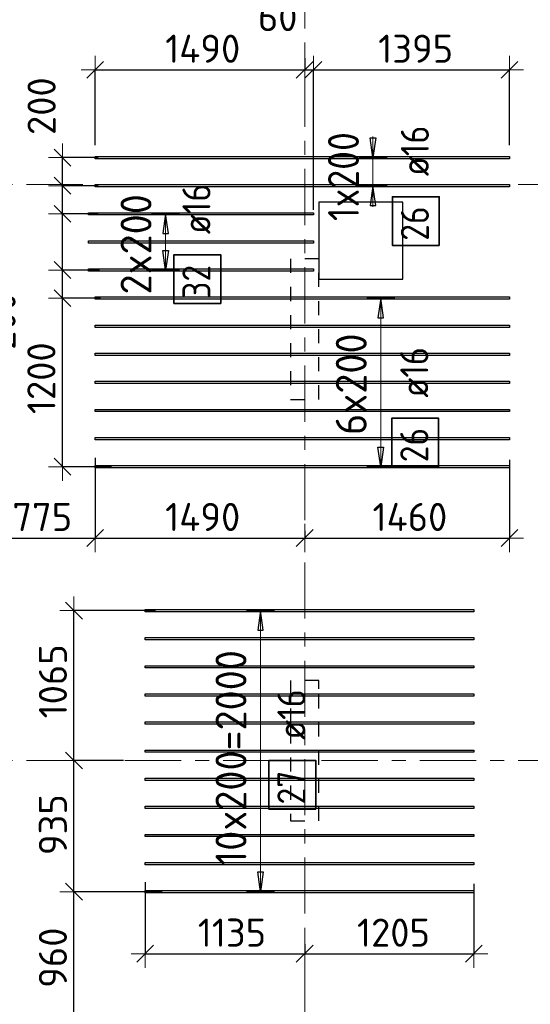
# Model space of a CAD drawing. Header units: metres. Extents: x -38 to 107, y -15 to 21.
# Tile 7 of 167: x 7.12 to 10.76, y 1.56 to 8.57. Entities that reach past the tile are written whole.
import ezdxf

# ---------------------------------------------------------------- set-up
doc = ezdxf.new("R2010")
doc.units = ezdxf.units.M
doc.header["$PDMODE"] = 65
for name, pattern in [('______11', [0.5, 0.4, -0.05, 0, -0.05]), ('______2', [0.0405, 0.03, -0.0105]), ('______5', [1.1, 0.8, -0.1, 0.1, -0.1])]:
    doc.linetypes.add(name, pattern=pattern)
for name, color, linetype, lineweight in [('XR$2$Осевая линия (1)', 7, '______5', 13), ('XR$4$Перекрытие (1)', 7, 'Continuous', 35), ('XR$4$Размерная линия (1)', 7, 'Continuous', 13)]:
    doc.layers.add(name, color=color, linetype=linetype, lineweight=lineweight)
doc.layers.add('XR$4$Арм.стержн.Доп. Арм верхн.зоны Х', color=7, linetype='Continuous', lineweight=35, true_color=0x8c8cff)
doc.layers.add('XR$6$Стена_ бетон несущ.', color=7, linetype='Continuous', lineweight=70, true_color=0xb4b496)
doc.styles.add('ISOCPEUR', font='txt')
doc.dimstyles.new('DIMSTYLE_3', dxfattribs={"dimtxt": 0.2, "dimasz": 0.2, "dimexe": 0, "dimexo": 0, "dimgap": 0.1, "dimtad": 2, "dimdec": 0, "dimlfac": 1000, "dimrnd": 5, "dimzin": 12, "dimdsep": 46, "dimtxsty": 'ISOCPEUR', "dimblk1": 'ALL_ML_STRICH', "dimblk2": 'ALL_ML_STRICH', "dimsah": 1, "dimcen": 0, "dimclrd": 7, "dimclre": 256, "dimclrt": 7, "dimadec": 0, "dimazin": 0, "dimtfac": 1, "dimtdec": 0, "dimtix": 1, "dimtmove": 2, "dimatfit": 3, "dimfxl": 0, "dimtzin": 0, "dimlwd": 0, "dimlwe": -3, "dimarcsym": 0})
doc.dimstyles.new('DIMSTYLE_33', dxfattribs={"dimtxt": 0.2, "dimasz": 0.2, "dimexe": 0, "dimexo": 0, "dimgap": 0.1, "dimtad": 2, "dimdec": 0, "dimlfac": 1000, "dimrnd": 5, "dimzin": 12, "dimdsep": 46, "dimtxsty": 'ISOCPEUR', "dimblk1": 'ALL_ML_STRICH', "dimblk2": 'ALL_ML_STRICH', "dimsah": 1, "dimcen": 0, "dimclrd": 7, "dimclre": 256, "dimclrt": 7, "dimadec": 0, "dimazin": 0, "dimtfac": 1, "dimtdec": 0, "dimtix": 1, "dimtmove": 2, "dimatfit": 3, "dimfxl": 0, "dimtvp": 1.2, "dimtzin": 0, "dimlwd": 0, "dimlwe": -3, "dimarcsym": 0})

# ---------------------------------------------------------------- blocks, each defined once
blk = doc.blocks.new('ALL_ML_STRICH')
at = {"color": 0, "linetype": 'ByBlock', "lineweight": -2}
for p, q in [((0, -0.5), (0, 0.5)), ((-1, 0), (0.5, 0)), ((-0.3, -0.3), (0.3, 0.3))]:
    blk.add_line(p, q, dxfattribs=at)
blk = doc.blocks.new('*D263')
at = {"layer": 'DEFPOINTS', "color": 7, "linetype": 'Continuous', "lineweight": 13, "transparency": 33554687}
for p in [(7.6584, 5.4737), (6.8857, 4.8831), (6.8857, 4.5149)]:
    blk.add_point(p, dxfattribs=at)
at = {"layer": 'XR$4$Размерная линия (1)', "color": 9, "linetype": 'Continuous', "lineweight": -2, "true_color": 0xc7c7c7, "transparency": 33554687}
for p, q in [((7.6584, 5.4537), (7.6584, 4.8831)), ((6.8857, 4.5349), (6.8857, 4.8831))]:
    blk.add_line(p, q, dxfattribs=at)
at = {"layer": 'XR$4$Размерная линия (1)', "color": 7, "linetype": 'Continuous', "lineweight": -2, "transparency": 33554687}
blk.add_line((6.8857, 4.8831), (7.6584, 4.8831), dxfattribs=at)
at = {"layer": 'XR$4$Размерная линия (1)', "color": 7, "linetype": 'Continuous', "lineweight": 13, "transparency": 33554687, "xscale": 0.2, "yscale": 0.2, "zscale": 0.2, "rotation": 180}
blk.add_blockref('ALL_ML_STRICH', (6.8857, 4.8831), dxfattribs=at)
at = {"layer": 'XR$4$Размерная линия (1)', "color": 7, "linetype": 'Continuous', "lineweight": 13, "transparency": 33554687, "xscale": 0.2, "yscale": 0.2, "zscale": 0.2}
blk.add_blockref('ALL_ML_STRICH', (7.6584, 4.8831), dxfattribs=at)
at = {"layer": 'XR$4$Размерная линия (1)', "color": 7, "linetype": 'Continuous', "lineweight": 13, "transparency": 33554687, "insert": (7.2821, 5.0331), "char_height": 0.2, "width": 0.6, "attachment_point": 5, "style": 'ISOCPEUR'}
blk.add_mtext('\\A1;{775}', dxfattribs=at)
blk = doc.blocks.new('*D264')
at = {"layer": 'DEFPOINTS', "color": 7, "linetype": 'Continuous', "lineweight": 13, "transparency": 33554687}
for p in [(7.6584, 5.4737), (9.15, 4.9547), (7.6584, 4.8831)]:
    blk.add_point(p, dxfattribs=at)
at = {"layer": 'XR$4$Размерная линия (1)', "color": 9, "linetype": 'Continuous', "lineweight": -2, "true_color": 0xc7c7c7, "transparency": 33554687}
for p, q in [((7.6584, 5.4537), (7.6584, 4.8831)), ((9.15, 4.9347), (9.15, 4.8831))]:
    blk.add_line(p, q, dxfattribs=at)
at = {"layer": 'XR$4$Размерная линия (1)', "color": 7, "linetype": 'Continuous', "lineweight": -2, "transparency": 33554687}
blk.add_line((7.6584, 4.8831), (9.15, 4.8831), dxfattribs=at)
at = {"layer": 'XR$4$Размерная линия (1)', "color": 7, "linetype": 'Continuous', "lineweight": 13, "transparency": 33554687, "xscale": 0.2, "yscale": 0.2, "zscale": 0.2, "rotation": 180}
blk.add_blockref('ALL_ML_STRICH', (7.6584, 4.8831), dxfattribs=at)
at = {"layer": 'XR$4$Размерная линия (1)', "color": 7, "linetype": 'Continuous', "lineweight": 13, "transparency": 33554687, "xscale": 0.2, "yscale": 0.2, "zscale": 0.2}
blk.add_blockref('ALL_ML_STRICH', (9.15, 4.8831), dxfattribs=at)
at = {"layer": 'XR$4$Размерная линия (1)', "color": 7, "linetype": 'Continuous', "lineweight": 13, "transparency": 33554687, "insert": (8.4242, 5.0331), "char_height": 0.2, "width": 0.8, "attachment_point": 5, "style": 'ISOCPEUR'}
blk.add_mtext('\\A1;{1490}', dxfattribs=at)
blk = doc.blocks.new('*D265')
at = {"layer": 'DEFPOINTS', "color": 7, "linetype": 'Continuous', "lineweight": 13, "transparency": 33554687}
for p in [(10.6084, 5.4607), (9.15, 4.9547), (9.15, 4.8831)]:
    blk.add_point(p, dxfattribs=at)
at = {"layer": 'XR$4$Размерная линия (1)', "color": 9, "linetype": 'Continuous', "lineweight": -2, "true_color": 0xc7c7c7, "transparency": 33554687}
for p, q in [((10.6084, 5.4407), (10.6084, 4.8831)), ((9.15, 4.9347), (9.15, 4.8831))]:
    blk.add_line(p, q, dxfattribs=at)
at = {"layer": 'XR$4$Размерная линия (1)', "color": 7, "linetype": 'Continuous', "lineweight": -2, "transparency": 33554687}
blk.add_line((9.15, 4.8831), (10.6084, 4.8831), dxfattribs=at)
at = {"layer": 'XR$4$Размерная линия (1)', "color": 7, "linetype": 'Continuous', "lineweight": 13, "transparency": 33554687, "xscale": 0.2, "yscale": 0.2, "zscale": 0.2, "rotation": 180}
blk.add_blockref('ALL_ML_STRICH', (9.15, 4.8831), dxfattribs=at)
at = {"layer": 'XR$4$Размерная линия (1)', "color": 7, "linetype": 'Continuous', "lineweight": 13, "transparency": 33554687, "xscale": 0.2, "yscale": 0.2, "zscale": 0.2}
blk.add_blockref('ALL_ML_STRICH', (10.6084, 4.8831), dxfattribs=at)
at = {"layer": 'XR$4$Размерная линия (1)', "color": 7, "linetype": 'Continuous', "lineweight": 13, "transparency": 33554687, "insert": (9.8992, 5.0331), "char_height": 0.2, "width": 0.8, "attachment_point": 5, "style": 'ISOCPEUR'}
blk.add_mtext('\\A1;{1460}', dxfattribs=at)
blk = doc.blocks.new('*D268')
at = {"layer": 'DEFPOINTS', "color": 7, "linetype": 'Continuous', "lineweight": 13, "transparency": 33554687}
for p in [(8.0146, 2.4541), (9.15, 1.9726), (8.0146, 1.9247)]:
    blk.add_point(p, dxfattribs=at)
at = {"layer": 'XR$4$Размерная линия (1)', "color": 9, "linetype": 'Continuous', "lineweight": -2, "true_color": 0xc7c7c7, "transparency": 33554687}
for p, q in [((8.0146, 2.4341), (8.0146, 1.9247)), ((9.15, 1.9926), (9.15, 1.9247))]:
    blk.add_line(p, q, dxfattribs=at)
at = {"layer": 'XR$4$Размерная линия (1)', "color": 7, "linetype": 'Continuous', "lineweight": -2, "transparency": 33554687}
blk.add_line((8.0146, 1.9247), (9.15, 1.9247), dxfattribs=at)
at = {"layer": 'XR$4$Размерная линия (1)', "color": 7, "linetype": 'Continuous', "lineweight": 13, "transparency": 33554687, "xscale": 0.2, "yscale": 0.2, "zscale": 0.2, "rotation": 180}
blk.add_blockref('ALL_ML_STRICH', (8.0146, 1.9247), dxfattribs=at)
at = {"layer": 'XR$4$Размерная линия (1)', "color": 7, "linetype": 'Continuous', "lineweight": 13, "transparency": 33554687, "xscale": 0.2, "yscale": 0.2, "zscale": 0.2}
blk.add_blockref('ALL_ML_STRICH', (9.15, 1.9247), dxfattribs=at)
at = {"layer": 'XR$4$Размерная линия (1)', "color": 7, "linetype": 'Continuous', "lineweight": 13, "transparency": 33554687, "insert": (8.6323, 2.0747), "char_height": 0.2, "width": 0.8, "attachment_point": 5, "style": 'ISOCPEUR'}
blk.add_mtext('\\A1;{1135}', dxfattribs=at)
blk = doc.blocks.new('*D269')
at = {"layer": 'DEFPOINTS', "color": 7, "linetype": 'Continuous', "lineweight": 13, "transparency": 33554687}
for p in [(10.3546, 2.4414), (9.15, 1.9726), (9.15, 1.9247)]:
    blk.add_point(p, dxfattribs=at)
at = {"layer": 'XR$4$Размерная линия (1)', "color": 9, "linetype": 'Continuous', "lineweight": -2, "true_color": 0xc7c7c7, "transparency": 33554687}
for p, q in [((10.3546, 2.4214), (10.3546, 1.9247)), ((9.15, 1.9926), (9.15, 1.9247))]:
    blk.add_line(p, q, dxfattribs=at)
at = {"layer": 'XR$4$Размерная линия (1)', "color": 7, "linetype": 'Continuous', "lineweight": -2, "transparency": 33554687}
blk.add_line((9.15, 1.9247), (10.3546, 1.9247), dxfattribs=at)
at = {"layer": 'XR$4$Размерная линия (1)', "color": 7, "linetype": 'Continuous', "lineweight": 13, "transparency": 33554687, "xscale": 0.2, "yscale": 0.2, "zscale": 0.2, "rotation": 180}
blk.add_blockref('ALL_ML_STRICH', (9.15, 1.9247), dxfattribs=at)
at = {"layer": 'XR$4$Размерная линия (1)', "color": 7, "linetype": 'Continuous', "lineweight": 13, "transparency": 33554687, "xscale": 0.2, "yscale": 0.2, "zscale": 0.2}
blk.add_blockref('ALL_ML_STRICH', (10.3546, 1.9247), dxfattribs=at)
at = {"layer": 'XR$4$Размерная линия (1)', "color": 7, "linetype": 'Continuous', "lineweight": 13, "transparency": 33554687, "insert": (9.7823, 2.0747), "char_height": 0.2, "width": 0.8, "attachment_point": 5, "style": 'ISOCPEUR'}
blk.add_mtext('\\A1;{1205}', dxfattribs=at)
blk = doc.blocks.new('*D274')
at = {"layer": 'DEFPOINTS', "color": 7, "linetype": 'Continuous', "lineweight": 13, "transparency": 33554687}
for p in [(8.1561, 2.3663), (7.5076, 1.4064), (7.8804, 1.4064)]:
    blk.add_point(p, dxfattribs=at)
at = {"layer": 'XR$4$Размерная линия (1)', "color": 9, "linetype": 'Continuous', "lineweight": -2, "true_color": 0xc7c7c7, "transparency": 33554687}
for p, q in [((8.1361, 2.3663), (7.5076, 2.3663)), ((7.8604, 1.4064), (7.5076, 1.4064))]:
    blk.add_line(p, q, dxfattribs=at)
at = {"layer": 'XR$4$Размерная линия (1)', "color": 7, "linetype": 'Continuous', "lineweight": -2, "transparency": 33554687}
blk.add_line((7.5076, 1.4064), (7.5076, 2.3663), dxfattribs=at)
at = {"layer": 'XR$4$Размерная линия (1)', "color": 7, "linetype": 'Continuous', "lineweight": 13, "transparency": 33554687, "xscale": 0.2, "yscale": 0.2, "zscale": 0.2}
for p, rotation in [((7.5076, 2.3663), 90), ((7.5076, 1.4064), 270)]:
    blk.add_blockref('ALL_ML_STRICH', p, dxfattribs=dict(at, rotation=rotation))
at = {"layer": 'XR$4$Размерная линия (1)', "color": 7, "linetype": 'Continuous', "lineweight": 13, "transparency": 33554687, "insert": (7.3576, 1.8963), "char_height": 0.2, "width": 0.6, "attachment_point": 5, "rotation": 90, "style": 'ISOCPEUR'}
blk.add_mtext('\\A1;{960}', dxfattribs=at)
blk = doc.blocks.new('*D275')
at = {"layer": 'DEFPOINTS', "color": 7, "linetype": 'Continuous', "lineweight": 13, "transparency": 33554687}
for p in [(7.8804, 3.3), (7.5076, 2.3663), (8.1561, 2.3663)]:
    blk.add_point(p, dxfattribs=at)
at = {"layer": 'XR$4$Размерная линия (1)', "color": 9, "linetype": 'Continuous', "lineweight": -2, "true_color": 0xc7c7c7, "transparency": 33554687}
for p, q in [((7.8604, 3.3), (7.5076, 3.3)), ((8.1361, 2.3663), (7.5076, 2.3663))]:
    blk.add_line(p, q, dxfattribs=at)
at = {"layer": 'XR$4$Размерная линия (1)', "color": 7, "linetype": 'Continuous', "lineweight": -2, "transparency": 33554687}
blk.add_line((7.5076, 2.3663), (7.5076, 3.3), dxfattribs=at)
at = {"layer": 'XR$4$Размерная линия (1)', "color": 7, "linetype": 'Continuous', "lineweight": 13, "transparency": 33554687, "xscale": 0.2, "yscale": 0.2, "zscale": 0.2}
for p, rotation in [((7.5076, 3.3), 90), ((7.5076, 2.3663), 270)]:
    blk.add_blockref('ALL_ML_STRICH', p, dxfattribs=dict(at, rotation=rotation))
at = {"layer": 'XR$4$Размерная линия (1)', "color": 7, "linetype": 'Continuous', "lineweight": 13, "transparency": 33554687, "insert": (7.3576, 2.8431), "char_height": 0.2, "width": 0.6, "attachment_point": 5, "rotation": 90, "style": 'ISOCPEUR'}
blk.add_mtext('\\A1;{935}', dxfattribs=at)
blk = doc.blocks.new('*D276')
at = {"layer": 'DEFPOINTS', "color": 7, "linetype": 'Continuous', "lineweight": 13, "transparency": 33554687}
for p in [(8.1075, 4.3663), (7.5076, 3.3), (7.8804, 3.3)]:
    blk.add_point(p, dxfattribs=at)
at = {"layer": 'XR$4$Размерная линия (1)', "color": 9, "linetype": 'Continuous', "lineweight": -2, "true_color": 0xc7c7c7, "transparency": 33554687}
for p, q in [((8.0875, 4.3663), (7.5076, 4.3663)), ((7.8604, 3.3), (7.5076, 3.3))]:
    blk.add_line(p, q, dxfattribs=at)
at = {"layer": 'XR$4$Размерная линия (1)', "color": 7, "linetype": 'Continuous', "lineweight": -2, "transparency": 33554687}
blk.add_line((7.5076, 3.3), (7.5076, 4.3663), dxfattribs=at)
at = {"layer": 'XR$4$Размерная линия (1)', "color": 7, "linetype": 'Continuous', "lineweight": 13, "transparency": 33554687, "xscale": 0.2, "yscale": 0.2, "zscale": 0.2}
for p, rotation in [((7.5076, 4.3663), 90), ((7.5076, 3.3), 270)]:
    blk.add_blockref('ALL_ML_STRICH', p, dxfattribs=dict(at, rotation=rotation))
at = {"layer": 'XR$4$Размерная линия (1)', "color": 7, "linetype": 'Continuous', "lineweight": 13, "transparency": 33554687, "insert": (7.3576, 3.8631), "char_height": 0.2, "width": 0.8, "attachment_point": 5, "rotation": 90, "style": 'ISOCPEUR'}
blk.add_mtext('\\A1;{1065}', dxfattribs=at)
blk = doc.blocks.new('*D524')
at = {"layer": 'DEFPOINTS', "color": 7, "linetype": 'Continuous', "lineweight": 13, "transparency": 33554687}
for p in [(7.7164, 6.5906), (7.4257, 5.3906), (7.7943, 5.3906)]:
    blk.add_point(p, dxfattribs=at)
at = {"layer": 'XR$4$Размерная линия (1)', "color": 9, "linetype": 'Continuous', "lineweight": -2, "true_color": 0xc7c7c7, "transparency": 33554687}
for p, q in [((7.6964, 6.5906), (7.4257, 6.5906)), ((7.7743, 5.3906), (7.4257, 5.3906))]:
    blk.add_line(p, q, dxfattribs=at)
at = {"layer": 'XR$4$Размерная линия (1)', "color": 7, "linetype": 'Continuous', "lineweight": -2, "transparency": 33554687}
blk.add_line((7.4257, 5.3906), (7.4257, 6.5906), dxfattribs=at)
at = {"layer": 'XR$4$Размерная линия (1)', "color": 7, "linetype": 'Continuous', "lineweight": 13, "transparency": 33554687, "xscale": 0.2, "yscale": 0.2, "zscale": 0.2}
for p, rotation in [((7.4257, 6.5906), 90), ((7.4257, 5.3906), 270)]:
    blk.add_blockref('ALL_ML_STRICH', p, dxfattribs=dict(at, rotation=rotation))
at = {"layer": 'XR$4$Размерная линия (1)', "color": 7, "linetype": 'Continuous', "lineweight": 13, "transparency": 33554687, "insert": (7.2757, 6.0206), "char_height": 0.2, "width": 0.8, "attachment_point": 5, "rotation": 90, "style": 'ISOCPEUR'}
blk.add_mtext('\\A1;{1200}', dxfattribs=at)
blk = doc.blocks.new('*D525')
at = {"layer": 'DEFPOINTS', "color": 7, "linetype": 'Continuous', "lineweight": 13, "transparency": 33554687}
for p in [(7.7099, 6.7906), (7.4257, 6.5906), (7.7164, 6.5906)]:
    blk.add_point(p, dxfattribs=at)
at = {"layer": 'XR$4$Размерная линия (1)', "color": 9, "linetype": 'Continuous', "lineweight": -2, "true_color": 0xc7c7c7, "transparency": 33554687}
for p, q in [((7.6899, 6.7906), (7.4257, 6.7906)), ((7.6964, 6.5906), (7.4257, 6.5906))]:
    blk.add_line(p, q, dxfattribs=at)
at = {"layer": 'XR$4$Размерная линия (1)', "color": 7, "linetype": 'Continuous', "lineweight": -2, "transparency": 33554687}
blk.add_line((7.4257, 6.5906), (7.4257, 6.7906), dxfattribs=at)
at = {"layer": 'XR$4$Размерная линия (1)', "color": 7, "linetype": 'Continuous', "lineweight": 13, "transparency": 33554687, "xscale": 0.2, "yscale": 0.2, "zscale": 0.2}
for p, rotation in [((7.4257, 6.7906), 90), ((7.4257, 6.5906), 270)]:
    blk.add_blockref('ALL_ML_STRICH', p, dxfattribs=dict(at, rotation=rotation))
at = {"layer": 'XR$4$Размерная линия (1)', "color": 7, "linetype": 'Continuous', "lineweight": 13, "transparency": 33554687, "insert": (6.992, 6.4277), "char_height": 0.2, "width": 0.6, "attachment_point": 5, "rotation": 90, "style": 'ISOCPEUR'}
blk.add_mtext('\\A1;{200}', dxfattribs=at)
blk = doc.blocks.new('*D526')
at = {"layer": 'DEFPOINTS', "color": 7, "linetype": 'Continuous', "lineweight": 13, "transparency": 33554687}
for p in [(7.7009, 7.1906), (7.4257, 6.7906), (7.7099, 6.7906)]:
    blk.add_point(p, dxfattribs=at)
at = {"layer": 'XR$4$Размерная линия (1)', "color": 9, "linetype": 'Continuous', "lineweight": -2, "true_color": 0xc7c7c7, "transparency": 33554687}
for p, q in [((7.6809, 7.1906), (7.4257, 7.1906)), ((7.6899, 6.7906), (7.4257, 6.7906))]:
    blk.add_line(p, q, dxfattribs=at)
at = {"layer": 'XR$4$Размерная линия (1)', "color": 7, "linetype": 'Continuous', "lineweight": -2, "transparency": 33554687}
blk.add_line((7.4257, 6.7906), (7.4257, 7.1906), dxfattribs=at)
at = {"layer": 'XR$4$Размерная линия (1)', "color": 7, "linetype": 'Continuous', "lineweight": 13, "transparency": 33554687, "xscale": 0.2, "yscale": 0.2, "zscale": 0.2}
for p, rotation in [((7.4257, 7.1906), 90), ((7.4257, 6.7906), 270)]:
    blk.add_blockref('ALL_ML_STRICH', p, dxfattribs=dict(at, rotation=rotation))
at = {"layer": 'XR$4$Размерная линия (1)', "color": 7, "linetype": 'Continuous', "lineweight": 13, "transparency": 33554687, "insert": (6.6725, 6.498), "char_height": 0.2, "width": 0.6, "attachment_point": 5, "rotation": 90, "style": 'ISOCPEUR'}
blk.add_mtext('\\A1;{400}', dxfattribs=at)
blk = doc.blocks.new('*D527')
at = {"layer": 'DEFPOINTS', "color": 7, "linetype": 'Continuous', "lineweight": 13, "transparency": 33554687}
for p in [(7.7009, 7.3906), (7.4257, 7.1906), (7.7009, 7.1906)]:
    blk.add_point(p, dxfattribs=at)
at = {"layer": 'XR$4$Размерная линия (1)', "color": 9, "linetype": 'Continuous', "lineweight": -2, "true_color": 0xc7c7c7, "transparency": 33554687}
for p, q in [((7.6809, 7.3906), (7.4257, 7.3906)), ((7.6809, 7.1906), (7.4257, 7.1906))]:
    blk.add_line(p, q, dxfattribs=at)
at = {"layer": 'XR$4$Размерная линия (1)', "color": 7, "linetype": 'Continuous', "lineweight": -2, "transparency": 33554687}
blk.add_line((7.4257, 7.1906), (7.4257, 7.3906), dxfattribs=at)
at = {"layer": 'XR$4$Размерная линия (1)', "color": 7, "linetype": 'Continuous', "lineweight": 13, "transparency": 33554687, "xscale": 0.2, "yscale": 0.2, "zscale": 0.2}
for p, rotation in [((7.4257, 7.3906), 90), ((7.4257, 7.1906), 270)]:
    blk.add_blockref('ALL_ML_STRICH', p, dxfattribs=dict(at, rotation=rotation))
at = {"layer": 'XR$4$Размерная линия (1)', "color": 7, "linetype": 'Continuous', "lineweight": 13, "transparency": 33554687, "insert": (6.9317, 7.564), "char_height": 0.2, "width": 0.6, "attachment_point": 5, "rotation": 90, "style": 'ISOCPEUR'}
blk.add_mtext('\\A1;{200}', dxfattribs=at)
blk = doc.blocks.new('*D528')
at = {"layer": 'DEFPOINTS', "color": 7, "linetype": 'Continuous', "lineweight": 13, "transparency": 33554687}
for p in [(7.7009, 7.5906), (7.4257, 7.3906), (7.7009, 7.3906)]:
    blk.add_point(p, dxfattribs=at)
at = {"layer": 'XR$4$Размерная линия (1)', "color": 9, "linetype": 'Continuous', "lineweight": -2, "true_color": 0xc7c7c7, "transparency": 33554687}
for p, q in [((7.6809, 7.5906), (7.4257, 7.5906)), ((7.6809, 7.3906), (7.4257, 7.3906))]:
    blk.add_line(p, q, dxfattribs=at)
at = {"layer": 'XR$4$Размерная линия (1)', "color": 7, "linetype": 'Continuous', "lineweight": -2, "transparency": 33554687}
blk.add_line((7.4257, 7.3906), (7.4257, 7.5906), dxfattribs=at)
at = {"layer": 'XR$4$Размерная линия (1)', "color": 7, "linetype": 'Continuous', "lineweight": 13, "transparency": 33554687, "xscale": 0.2, "yscale": 0.2, "zscale": 0.2}
for p, rotation in [((7.4257, 7.5906), 90), ((7.4257, 7.3906), 270)]:
    blk.add_blockref('ALL_ML_STRICH', p, dxfattribs=dict(at, rotation=rotation))
at = {"layer": 'XR$4$Размерная линия (1)', "color": 7, "linetype": 'Continuous', "lineweight": 13, "transparency": 33554687, "insert": (7.2773, 7.9568), "char_height": 0.2, "width": 0.6, "attachment_point": 5, "rotation": 90, "style": 'ISOCPEUR'}
blk.add_mtext('\\A1;{200}', dxfattribs=at)
blk = doc.blocks.new('*D529')
at = {"layer": 'DEFPOINTS', "color": 7, "linetype": 'Continuous', "lineweight": 13, "transparency": 33554687}
for p in [(9.15, 8.2772), (7.6584, 8.2156), (7.6584, 7.6586)]:
    blk.add_point(p, dxfattribs=at)
at = {"layer": 'XR$4$Размерная линия (1)', "color": 9, "linetype": 'Continuous', "lineweight": -2, "true_color": 0xc7c7c7, "transparency": 33554687}
for p, q in [((9.15, 8.2972), (9.15, 8.2156)), ((7.6584, 7.6786), (7.6584, 8.2156))]:
    blk.add_line(p, q, dxfattribs=at)
at = {"layer": 'XR$4$Размерная линия (1)', "color": 7, "linetype": 'Continuous', "lineweight": -2, "transparency": 33554687}
blk.add_line((7.6584, 8.2156), (9.15, 8.2156), dxfattribs=at)
at = {"layer": 'XR$4$Размерная линия (1)', "color": 7, "linetype": 'Continuous', "lineweight": 13, "transparency": 33554687, "xscale": 0.2, "yscale": 0.2, "zscale": 0.2, "rotation": 180}
blk.add_blockref('ALL_ML_STRICH', (7.6584, 8.2156), dxfattribs=at)
at = {"layer": 'XR$4$Размерная линия (1)', "color": 7, "linetype": 'Continuous', "lineweight": 13, "transparency": 33554687, "xscale": 0.2, "yscale": 0.2, "zscale": 0.2}
blk.add_blockref('ALL_ML_STRICH', (9.15, 8.2156), dxfattribs=at)
at = {"layer": 'XR$4$Размерная линия (1)', "color": 7, "linetype": 'Continuous', "lineweight": 13, "transparency": 33554687, "insert": (8.4242, 8.3656), "char_height": 0.2, "width": 0.8, "attachment_point": 5, "style": 'ISOCPEUR'}
blk.add_mtext('\\A1;{1490}', dxfattribs=at)
blk = doc.blocks.new('*D530')
at = {"layer": 'DEFPOINTS', "color": 7, "linetype": 'Continuous', "lineweight": 13, "transparency": 33554687}
for p in [(9.15, 8.2772), (9.15, 8.2156), (9.2118, 7.1996)]:
    blk.add_point(p, dxfattribs=at)
at = {"layer": 'XR$4$Размерная линия (1)', "color": 9, "linetype": 'Continuous', "lineweight": -2, "true_color": 0xc7c7c7, "transparency": 33554687}
for p, q in [((9.15, 8.2972), (9.15, 8.2156)), ((9.2118, 7.2196), (9.2118, 8.2156))]:
    blk.add_line(p, q, dxfattribs=at)
at = {"layer": 'XR$4$Размерная линия (1)', "color": 7, "linetype": 'Continuous', "lineweight": -2, "transparency": 33554687}
blk.add_line((9.15, 8.2156), (9.2118, 8.2156), dxfattribs=at)
at = {"layer": 'XR$4$Размерная линия (1)', "color": 7, "linetype": 'Continuous', "lineweight": 13, "transparency": 33554687, "xscale": 0.2, "yscale": 0.2, "zscale": 0.2}
blk.add_blockref('ALL_ML_STRICH', (9.2118, 8.2156), dxfattribs=at)
at = {"layer": 'XR$4$Размерная линия (1)', "color": 7, "linetype": 'Continuous', "lineweight": 13, "transparency": 33554687, "xscale": 0.2, "yscale": 0.2, "zscale": 0.2, "rotation": 180}
blk.add_blockref('ALL_ML_STRICH', (9.15, 8.2156), dxfattribs=at)
at = {"layer": 'XR$4$Размерная линия (1)', "color": 7, "linetype": 'Continuous', "lineweight": 13, "transparency": 33554687, "insert": (8.9579, 8.5905), "char_height": 0.2, "width": 0.4, "attachment_point": 5, "style": 'ISOCPEUR'}
blk.add_mtext('\\A1;{60}', dxfattribs=at)
blk = doc.blocks.new('*D531')
at = {"layer": 'DEFPOINTS', "color": 7, "linetype": 'Continuous', "lineweight": 13, "transparency": 33554687}
for p in [(9.2118, 8.2156), (10.6084, 7.6586), (9.2118, 7.1996)]:
    blk.add_point(p, dxfattribs=at)
at = {"layer": 'XR$4$Размерная линия (1)', "color": 9, "linetype": 'Continuous', "lineweight": -2, "true_color": 0xc7c7c7, "transparency": 33554687}
for p, q in [((9.2118, 7.2196), (9.2118, 8.2156)), ((10.6084, 7.6786), (10.6084, 8.2156))]:
    blk.add_line(p, q, dxfattribs=at)
at = {"layer": 'XR$4$Размерная линия (1)', "color": 7, "linetype": 'Continuous', "lineweight": -2, "transparency": 33554687}
blk.add_line((9.2118, 8.2156), (10.6084, 8.2156), dxfattribs=at)
at = {"layer": 'XR$4$Размерная линия (1)', "color": 7, "linetype": 'Continuous', "lineweight": 13, "transparency": 33554687, "xscale": 0.2, "yscale": 0.2, "zscale": 0.2, "rotation": 180}
blk.add_blockref('ALL_ML_STRICH', (9.2118, 8.2156), dxfattribs=at)
at = {"layer": 'XR$4$Размерная линия (1)', "color": 7, "linetype": 'Continuous', "lineweight": 13, "transparency": 33554687, "xscale": 0.2, "yscale": 0.2, "zscale": 0.2}
blk.add_blockref('ALL_ML_STRICH', (10.6084, 8.2156), dxfattribs=at)
at = {"layer": 'XR$4$Размерная линия (1)', "color": 7, "linetype": 'Continuous', "lineweight": 13, "transparency": 33554687, "insert": (9.9401, 8.3656), "char_height": 0.2, "width": 0.8, "attachment_point": 5, "style": 'ISOCPEUR'}
blk.add_mtext('\\A1;{1395}', dxfattribs=at)

msp = doc.modelspace()

# ---------------------------------------------------------------- linework, layer by layer
at = {"layer": 'XR$2$Осевая линия (1)', "color": 253, "linetype": '______11', "lineweight": 13, "true_color": 0xa0a0a0, "transparency": 33554687}
for p, q in [((9.15, -3.39), (9.15, 19.78)), ((-2.63, 7.4), (62.6, 7.4)), ((-2.63, 3.3), (62.6, 3.3))]:
    msp.add_line(p, q, dxfattribs=at)
at = {"layer": 'XR$4$Арм.стержн.Доп. Арм верхн.зоны Х', "color": 7, "linetype": 'Continuous', "lineweight": 25, "transparency": 33554687}
for p, q in [((9.6363, 7.5906), (9.6163, 7.7306)), ((9.6163, 7.7306), (9.6563, 7.7306)), ((9.6563, 7.7306), (9.6363, 7.5906)), ((9.6363, 7.3906), (9.6163, 7.2506)), ((9.6563, 7.2506), (9.6363, 7.3906)), ((9.6163, 7.2506), (9.6563, 7.2506)), ((8.1595, 7.1906), (8.1395, 7.0506)), ((8.1795, 7.0506), (8.1595, 7.1906)), ((8.1395, 7.0506), (8.1795, 7.0506)), ((8.1595, 6.7906), (8.1395, 6.9306)), ((8.1395, 6.9306), (8.1795, 6.9306)), ((8.1795, 6.9306), (8.1595, 6.7906)), ((9.6915, 6.5906), (9.6715, 6.4506)), ((9.7115, 6.4506), (9.6915, 6.5906)), ((9.6715, 6.4506), (9.7115, 6.4506)), ((9.6915, 5.3906), (9.6715, 5.5306)), ((9.6715, 5.5306), (9.7115, 5.5306)), ((9.7115, 5.5306), (9.6915, 5.3906)), ((8.8355, 4.3663), (8.8155, 4.2263)), ((8.8555, 4.2263), (8.8355, 4.3663)), ((8.8155, 4.2263), (8.8555, 4.2263)), ((8.8355, 2.3663), (8.8155, 2.5063)), ((8.8155, 2.5063), (8.8555, 2.5063)), ((8.8555, 2.5063), (8.8355, 2.3663))]:
    msp.add_line(p, q, dxfattribs=at)
at = {"layer": 'XR$4$Арм.стержн.Доп. Арм верхн.зоны Х', "color": 7, "linetype": 'Continuous', "lineweight": 13, "transparency": 33554687}
for p, q in [((9.6363, 7.5906), (9.6363, 7.7406)), ((9.6363, 7.3906), (9.6363, 7.5906)), ((9.6363, 7.3906), (9.6363, 7.2406)), ((8.1595, 7.1906), (8.1595, 7.1906)), ((8.1595, 6.7906), (8.1595, 7.1906)), ((8.1595, 6.7906), (8.1595, 6.7906)), ((9.6915, 6.5906), (9.6915, 6.5906)), ((9.6915, 5.3906), (9.6915, 6.5906)), ((9.6915, 5.3906), (9.6915, 5.3906)), ((8.8355, 4.3663), (8.8355, 4.3663)), ((8.8355, 2.3663), (8.8355, 4.3663)), ((8.8355, 2.3663), (8.8355, 2.3663))]:
    msp.add_line(p, q, dxfattribs=at)
at = {"layer": 'XR$4$Арм.стержн.Доп. Арм верхн.зоны Х', "color": 253, "linetype": 'Continuous', "lineweight": -3, "true_color": 0xa0a0a0, "transparency": 33554687}
for p, q in [((9.6363, 7.5906), (9.5363, 7.5906)), ((9.6363, 7.5906), (9.7363, 7.5906)), ((9.6363, 7.3906), (9.5363, 7.3906)), ((9.6363, 7.3906), (9.7363, 7.3906)), ((8.1595, 7.1906), (8.0595, 7.1906)), ((8.1595, 7.1906), (8.2595, 7.1906)), ((8.1595, 6.7906), (8.0595, 6.7906)), ((8.1595, 6.7906), (8.2595, 6.7906)), ((9.6915, 6.5906), (9.5915, 6.5906)), ((9.6915, 6.5906), (9.7915, 6.5906)), ((9.6915, 5.3906), (9.5915, 5.3906)), ((9.6915, 5.3906), (9.7915, 5.3906)), ((8.8355, 4.3663), (8.7355, 4.3663)), ((8.8355, 4.3663), (8.9355, 4.3663)), ((8.8355, 2.3663), (8.7355, 2.3663)), ((8.8355, 2.3663), (8.9355, 2.3663))]:
    msp.add_line(p, q, dxfattribs=at)
at = {"layer": 'XR$4$Арм.стержн.Доп. Арм верхн.зоны Х', "color": 7, "linetype": 'Continuous', "lineweight": 25, "transparency": 33554687}
for points in [[(10.6084, 7.5826), (7.6584, 7.5826), (7.6584, 7.5986), (10.6084, 7.5986), (10.6084, 7.5826)], [(10.6084, 7.3826), (7.6584, 7.3826), (7.6584, 7.3986), (10.6084, 7.3986), (10.6084, 7.3826)], [(9.2118, 7.1826), (7.6118, 7.1826), (7.6118, 7.1986), (9.2118, 7.1986), (9.2118, 7.1826)], [(9.2118, 6.9826), (7.6118, 6.9826), (7.6118, 6.9986), (9.2118, 6.9986), (9.2118, 6.9826)], [(9.2118, 6.7826), (7.6118, 6.7826), (7.6118, 6.7986), (9.2118, 6.7986), (9.2118, 6.7826)], [(10.6084, 6.5826), (7.6584, 6.5826), (7.6584, 6.5986), (10.6084, 6.5986), (10.6084, 6.5826)], [(10.6084, 6.3826), (7.6584, 6.3826), (7.6584, 6.3986), (10.6084, 6.3986), (10.6084, 6.3826)], [(10.6084, 6.1826), (7.6584, 6.1826), (7.6584, 6.1986), (10.6084, 6.1986), (10.6084, 6.1826)], [(10.6084, 5.9826), (7.6584, 5.9826), (7.6584, 5.9986), (10.6084, 5.9986), (10.6084, 5.9826)], [(10.6084, 5.7826), (7.6584, 5.7826), (7.6584, 5.7986), (10.6084, 5.7986), (10.6084, 5.7826)], [(10.6084, 5.5826), (7.6584, 5.5826), (7.6584, 5.5986), (10.6084, 5.5986), (10.6084, 5.5826)], [(10.6084, 5.3826), (7.6584, 5.3826), (7.6584, 5.3986), (10.6084, 5.3986), (10.6084, 5.3826)], [(10.3546, 4.3583), (8.0146, 4.3583), (8.0146, 4.3743), (10.3546, 4.3743), (10.3546, 4.3583)], [(10.3546, 4.1583), (8.0146, 4.1583), (8.0146, 4.1743), (10.3546, 4.1743), (10.3546, 4.1583)], [(10.3546, 3.9583), (8.0146, 3.9583), (8.0146, 3.9743), (10.3546, 3.9743), (10.3546, 3.9583)], [(10.3546, 3.7583), (8.0146, 3.7583), (8.0146, 3.7743), (10.3546, 3.7743), (10.3546, 3.7583)], [(10.3546, 3.5583), (8.0146, 3.5583), (8.0146, 3.5743), (10.3546, 3.5743), (10.3546, 3.5583)], [(10.3546, 3.3583), (8.0146, 3.3583), (8.0146, 3.3743), (10.3546, 3.3743), (10.3546, 3.3583)], [(10.3546, 3.1583), (8.0146, 3.1583), (8.0146, 3.1743), (10.3546, 3.1743), (10.3546, 3.1583)], [(10.3546, 2.9583), (8.0146, 2.9583), (8.0146, 2.9743), (10.3546, 2.9743), (10.3546, 2.9583)], [(10.3546, 2.7583), (8.0146, 2.7583), (8.0146, 2.7743), (10.3546, 2.7743), (10.3546, 2.7583)], [(10.3546, 2.5583), (8.0146, 2.5583), (8.0146, 2.5743), (10.3546, 2.5743), (10.3546, 2.5583)], [(10.3546, 2.3583), (8.0146, 2.3583), (8.0146, 2.3743), (10.3546, 2.3743), (10.3546, 2.3583)]]:
    msp.add_lwpolyline(points, dxfattribs=at)
at = {"layer": 'XR$4$Арм.стержн.Доп. Арм верхн.зоны Х', "color": 7, "linetype": 'Continuous', "lineweight": 35, "transparency": 33554687}
for points in [[(10.1079, 6.9653), (10.1079, 7.312), (9.7746, 7.312), (9.7746, 6.9653), (10.1079, 6.9653)], [(8.5529, 6.5524), (8.5529, 6.899), (8.2195, 6.899), (8.2195, 6.5524), (8.5529, 6.5524)], [(10.1037, 5.3888), (10.1037, 5.7355), (9.7703, 5.7355), (9.7703, 5.3888), (10.1037, 5.3888)], [(9.2288, 2.9533), (9.2288, 3.3), (8.8955, 3.3), (8.8955, 2.9533), (9.2288, 2.9533)]]:
    msp.add_lwpolyline(points, dxfattribs=at)
at = {"layer": 'XR$4$Перекрытие (1)', "color": 7, "linetype": 'Continuous', "lineweight": 25, "transparency": 33554687}
for p, q in [((9.25, 7.2745), (9.25, 6.7245)), ((9.85, 7.2745), (9.25, 7.2745)), ((9.85, 6.7245), (9.85, 7.2745)), ((9.25, 6.7245), (9.85, 6.7245))]:
    msp.add_line(p, q, dxfattribs=at)
at = {"layer": 'XR$6$Стена_ бетон несущ.', "color": 253, "linetype": '______2', "lineweight": -3, "true_color": 0xa0a0a0, "transparency": 33554687}
for p, q in [((9.05, 6.87), (9.05, 5.87)), ((9.25, 6.87), (9.05, 6.87)), ((9.25, 5.87), (9.25, 6.87)), ((9.05, 5.87), (9.25, 5.87)), ((9.05, 3.87), (9.05, 3.601)), ((9.25, 3.87), (9.05, 3.87)), ((9.25, 3.8092), (9.25, 3.87)), ((9.25, 2.87), (9.25, 3.8092)), ((9.05, 3.601), (9.05, 3.521)), ((9.05, 3.521), (9.05, 2.87)), ((9.05, 2.87), (9.25, 2.87))]:
    msp.add_line(p, q, dxfattribs=at)

# ---------------------------------------------------------------- texts
at = {"layer": 'XR$4$Арм.стержн.Доп. Арм верхн.зоны Х', "color": 7, "linetype": 'Continuous', "lineweight": 13, "transparency": 33554687, "char_height": 0.22, "attachment_point": 7, "rotation": 90, "style": 'ISOCPEUR'}
for s, insert, width in [('\\W0.89;1x200', (9.5363, 7.1386), 0.823552), ('\\W0.95;2x200', (8.0595, 6.6166), 0.873359), ('\\W0.95;6x200', (9.5915, 5.6166), 0.873359), ('\\W0.95;10x200=2000', (8.7355, 2.5523), 1.753129)]:
    msp.add_mtext(s, dxfattribs=dict(at, insert=insert, width=width))
at = {"layer": 'XR$4$Арм.стержн.Доп. Арм верхн.зоны Х', "color": 7, "linetype": 'Continuous', "lineweight": 25, "transparency": 33554687, "char_height": 0.2, "attachment_point": 7, "rotation": 90, "style": 'ISOCPEUR'}
for s, insert, width in [('\\W0.89; ø16 ', (10.0346, 7.3453), 0.749105), ('\\W0.89; ø16 ', (8.4795, 6.9324), 0.749105), ('\\W0.87;26', (10.0346, 6.9987), 0.367208), ('\\W0.87;32', (8.4795, 6.5857), 0.367208), ('\\W0.89; ø16 ', (10.0303, 5.7688), 0.749105), ('\\W0.87;26', (10.0303, 5.4221), 0.367208), ('\\W0.89; ø16 ', (9.1555, 3.3333), 0.749105), ('\\W0.87;27', (9.1555, 2.9867), 0.367208)]:
    msp.add_mtext(s, dxfattribs=dict(at, insert=insert, width=width))

# ---------------------------------------------------------------- dimensions: what is measured, and where the dimension line sits
at = {"layer": 'XR$4$Размерная линия (1)', "color": 7, "linetype": 'Continuous', "lineweight": 13, "transparency": 33554687}
for base, p1, p2, dimstyle, picture, middle in [((9.2118, 8.2156), (9.15, 8.2972), (9.2118, 7.2196), 'DIMSTYLE_33', '*D530', (8.9579, 8.5905)), ((9.15, 8.2156), (7.6584, 7.6786), (9.15, 8.2972), 'DIMSTYLE_3', '*D529', (8.4242, 8.3656)), ((10.6084, 8.2156), (9.2118, 7.2196), (10.6084, 7.6786), 'DIMSTYLE_3', '*D531', (9.9401, 8.3656)), ((7.6584, 4.8831), (6.8857, 4.5349), (7.6584, 5.4537), 'DIMSTYLE_3', '*D263', (7.2821, 5.0331)), ((9.15, 4.8831), (7.6584, 5.4537), (9.15, 4.9347), 'DIMSTYLE_3', '*D264', (8.4242, 5.0331)), ((10.6084, 4.8831), (9.15, 4.9347), (10.6084, 5.4407), 'DIMSTYLE_3', '*D265', (9.8992, 5.0331)), ((9.15, 1.9247), (8.0146, 2.4341), (9.15, 1.9926), 'DIMSTYLE_3', '*D268', (8.6323, 2.0747)), ((10.3546, 1.9247), (9.15, 1.9926), (10.3546, 2.4214), 'DIMSTYLE_3', '*D269', (9.7823, 2.0747))]:
    dim = msp.add_linear_dim(base=base, p1=p1, p2=p2, dimstyle=dimstyle, override={"dimpost": '<>', "dimclrd": 7, "dimclre": 9, "dimclrt": 7, "dimlwd": 0, "dimlwe": 65533}, dxfattribs=at)
    dim.commit()
    dim.dimension.update_dxf_attribs({"geometry": picture, "text_midpoint": middle, "dimtype": 160})
for base, p1, p2, dimstyle, picture, middle in [((7.4257, 7.5906), (7.6809, 7.3906), (7.6809, 7.5906), 'DIMSTYLE_33', '*D528', (7.2773, 7.9568)), ((7.4257, 7.3906), (7.6809, 7.1906), (7.6809, 7.3906), 'DIMSTYLE_33', '*D527', (6.9317, 7.564)), ((7.4257, 7.1906), (7.6899, 6.7906), (7.6809, 7.1906), 'DIMSTYLE_33', '*D526', (6.6725, 6.498)), ((7.4257, 6.7906), (7.6964, 6.5906), (7.6899, 6.7906), 'DIMSTYLE_33', '*D525', (6.992, 6.4277)), ((7.4257, 6.5906), (7.7743, 5.3906), (7.6964, 6.5906), 'DIMSTYLE_3', '*D524', (7.2757, 6.0206)), ((7.5076, 4.3663), (7.8604, 3.3), (8.0875, 4.3663), 'DIMSTYLE_3', '*D276', (7.3576, 3.8631)), ((7.5076, 3.3), (8.1361, 2.3663), (7.8604, 3.3), 'DIMSTYLE_3', '*D275', (7.3576, 2.8431)), ((7.5076, 2.3663), (7.8604, 1.4064), (8.1361, 2.3663), 'DIMSTYLE_3', '*D274', (7.3576, 1.8963))]:
    dim = msp.add_linear_dim(base=base, p1=p1, p2=p2, angle=90, dimstyle=dimstyle, override={"dimpost": '<>', "dimclrd": 7, "dimclre": 9, "dimclrt": 7, "dimlwd": 0, "dimlwe": 65533}, dxfattribs=at)
    dim.commit()
    dim.dimension.update_dxf_attribs({"geometry": picture, "text_midpoint": middle, "dimtype": 160})

doc.saveas('drawing.dxf')
